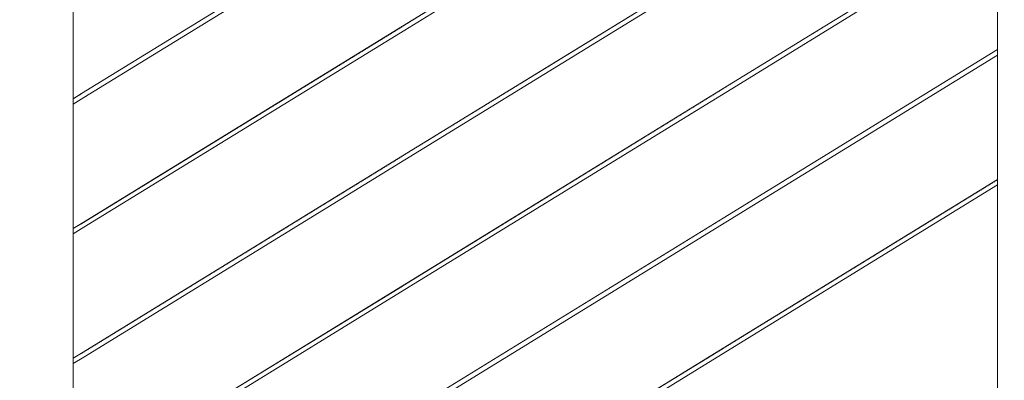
# Model space of a CAD drawing. Header units: millimetres. Extents: x -101298 to -58298, y 45839 to 66839.
# Tile 37 of 124: x -83822 to -82963, y 53054 to 53369. Entities that reach past the tile are written whole.
import ezdxf

# ---------------------------------------------------------------- set-up
doc = ezdxf.new("R2010")
doc.units = ezdxf.units.MM
doc.header["$MEASUREMENT"] = 0
doc.linetypes.add('Wipeout_Contour', pattern=[1000, 0, -1000])
doc.layers.add('Nowe_Konstrukcja - Schody', color=7, linetype='Continuous')
doc.layers.add('Nowe_Konstrukcja - Ściany zew', color=7, linetype='Continuous')
doc.layers.add('Nowe_Konstrukcja - Schody_Nr_pióra__101', color=250, linetype='Continuous', lineweight=13, true_color=0x333333)

msp = doc.modelspace()

# ---------------------------------------------------------------- wipeouts: each hides what was drawn before it
at = {"color": 254, "linetype": 'Wipeout_Contour', "lineweight": 0, "ltscale": 1975703.180675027}
msp.add_wipeout([(-83825.6, 52697.84), (-84071.17, 52546.79), (-83936.31, 52463.84), (-83737.26, 52463.84), (-83737.26, 52576.07), (-83767.26, 52576.07), (-83767.26, 52636.07), (-83457.26, 52636.07), (-83457.26, 52748.29), (-83487.26, 52748.29), (-83487.26, 52808.29), (-83177.26, 52808.29), (-83177.26, 52920.51), (-83207.26, 52920.51), (-83207.26, 52980.51), (-82968.93, 52980.51), (-82968.93, 53224.76), (-83775.6, 52728.59), (-83775.6, 52463.84), (-83825.6, 52463.84)], dxfattribs=at).dxf.layer = 'Nowe_Konstrukcja - Ściany zew'

# ---------------------------------------------------------------- next in the draw order: wipeouts: each hides what was drawn before it
at = {"color": 254, "linetype": 'Wipeout_Contour', "lineweight": 0, "ltscale": 395249.836434}
msp.add_wipeout([(-83775.6, 52733.29), (-82968.93, 53229.45), (-82968.93, 53338.09), (-83775.6, 52841.93)], dxfattribs=at).dxf.layer = 'Nowe_Konstrukcja - Ściany zew'

# ---------------------------------------------------------------- next in the draw order: wipeouts: each hides what was drawn before it
at = {"color": 254, "linetype": 'Wipeout_Contour', "lineweight": 0, "ltscale": 494803.499373}
msp.add_wipeout([(-82983.06, 53669.4), (-83775.6, 53181.93), (-83775.6, 53073.29), (-82968.93, 53569.45), (-82968.93, 53669.4)], dxfattribs=at).dxf.layer = 'Nowe_Konstrukcja - Ściany zew'

# ---------------------------------------------------------------- next in the draw order: wipeouts: each hides what was drawn before it
at = {"color": 254, "linetype": 'Wipeout_Contour', "lineweight": 0, "ltscale": 495280.425025}
msp.add_wipeout([(-83775.6, 53295.26), (-83775.6, 53186.62), (-83208.31, 53535.55), (-82990.69, 53669.4), (-83167.32, 53669.4)], dxfattribs=at).dxf.layer = 'Nowe_Konstrukcja - Ściany zew'

# ---------------------------------------------------------------- next in the draw order: wipeouts: each hides what was drawn before it
at = {"color": 254, "linetype": 'Wipeout_Contour', "lineweight": 0, "ltscale": 395493.34291}
msp.add_wipeout([(-83775.6, 52846.62), (-82968.93, 53342.79), (-82968.93, 53451.42), (-83775.6, 52955.26)], dxfattribs=at).dxf.layer = 'Nowe_Konstrukcja - Ściany zew'

# ---------------------------------------------------------------- next in the draw order: wipeouts: each hides what was drawn before it
at = {"color": 254, "linetype": 'Wipeout_Contour', "lineweight": 0, "ltscale": 396768.608092}
msp.add_wipeout([(-83775.6, 53408.59), (-83775.6, 53299.96), (-83174.95, 53669.4), (-83351.57, 53669.4)], dxfattribs=at).dxf.layer = 'Nowe_Konstrukcja - Ściany zew'

# ---------------------------------------------------------------- next in the draw order: wipeouts: each hides what was drawn before it
at = {"color": 254, "linetype": 'Wipeout_Contour', "lineweight": 0, "ltscale": 494615.452512}
msp.add_wipeout([(-83206.21, 53418.81), (-83775.6, 53068.59), (-83775.6, 52959.96), (-82968.93, 53456.12), (-82968.93, 53564.76)], dxfattribs=at).dxf.layer = 'Nowe_Konstrukcja - Ściany zew'

# ---------------------------------------------------------------- next in the draw order: wipeouts: each hides what was drawn before it
at = {"color": 254, "linetype": 'Wipeout_Contour', "lineweight": 0, "ltscale": 394636.074214}
msp.add_wipeout([(-82968.93, 52980.51), (-82918.93, 52980.51), (-82918.93, 53846.26), (-82968.93, 53875.48)], dxfattribs=at).dxf.layer = 'Nowe_Konstrukcja - Schody'
at = {"color": 254, "linetype": 'Wipeout_Contour', "lineweight": 0, "ltscale": 396598.468357}
msp.add_wipeout([(-83825.6, 52463.84), (-83775.6, 52463.84), (-83775.6, 53515.56), (-83825.6, 53515.56)], dxfattribs=at).dxf.layer = 'Nowe_Konstrukcja - Schody'
at = {"color": 254, "linetype": 'Wipeout_Contour', "lineweight": 0, "ltscale": 395076.095767}
msp.add_wipeout([(-83488, 52909.49), (-83487.26, 52908.29), (-83207.26, 53080.51), (-83208, 53081.72)], dxfattribs=at).dxf.layer = 'Nowe_Konstrukcja - Schody'

# ---------------------------------------------------------------- next in the draw order: wipeouts: each hides what was drawn before it
at = {"color": 254, "linetype": 'Wipeout_Contour', "lineweight": 0, "ltscale": 395071.009517}
msp.add_wipeout([(-83487.26, 52908.29), (-83486.52, 52907.09), (-83206.52, 53079.31), (-83207.26, 53080.51)], dxfattribs=at).dxf.layer = 'Nowe_Konstrukcja - Schody'

# ---------------------------------------------------------------- next in the draw order: wipeouts: each hides what was drawn before it
at = {"color": 254, "linetype": 'Wipeout_Contour', "lineweight": 0, "ltscale": 395067.412991}
msp.add_wipeout([(-83486.52, 52907.09), (-83486.21, 52906.59), (-83206.21, 53078.81), (-83206.52, 53079.31)], dxfattribs=at).dxf.layer = 'Nowe_Konstrukcja - Schody'

# ---------------------------------------------------------------- next in the draw order: wipeouts: each hides what was drawn before it
at = {"color": 254, "linetype": 'Wipeout_Contour', "lineweight": 0, "ltscale": 395079.692286}
msp.add_wipeout([(-83488.31, 52909.99), (-83488, 52909.49), (-83208, 53081.72), (-83208.31, 53082.22)], dxfattribs=at).dxf.layer = 'Nowe_Konstrukcja - Schody'

# ---------------------------------------------------------------- next in the draw order: wipeouts: each hides what was drawn before it
at = {"color": 254, "linetype": 'Wipeout_Contour', "lineweight": 0, "ltscale": 394544.434984}
msp.add_wipeout([(-83208, 53081.72), (-83207.26, 53080.51), (-82968.93, 53227.11), (-82968.93, 53228.77)], dxfattribs=at).dxf.layer = 'Nowe_Konstrukcja - Schody'

# ---------------------------------------------------------------- next in the draw order: wipeouts: each hides what was drawn before it
at = {"color": 254, "linetype": 'Wipeout_Contour', "lineweight": 0, "ltscale": 394540.096971}
msp.add_wipeout([(-83207.26, 53080.51), (-83206.52, 53079.31), (-82968.93, 53225.45), (-82968.93, 53227.11)], dxfattribs=at).dxf.layer = 'Nowe_Konstrukcja - Schody'

# ---------------------------------------------------------------- next in the draw order: wipeouts: each hides what was drawn before it
at = {"color": 254, "linetype": 'Wipeout_Contour', "lineweight": 0, "ltscale": 394537.028974}
msp.add_wipeout([(-83206.52, 53079.31), (-83206.21, 53078.81), (-82968.93, 53224.76), (-82968.93, 53225.45)], dxfattribs=at).dxf.layer = 'Nowe_Konstrukcja - Schody'

# ---------------------------------------------------------------- next in the draw order: wipeouts: each hides what was drawn before it
at = {"color": 254, "linetype": 'Wipeout_Contour', "lineweight": 0, "ltscale": 394547.501866}
msp.add_wipeout([(-83208.31, 53082.22), (-83208, 53081.72), (-82968.93, 53228.77), (-82968.93, 53229.45)], dxfattribs=at).dxf.layer = 'Nowe_Konstrukcja - Schody'

# ---------------------------------------------------------------- next in the draw order: wipeouts: each hides what was drawn before it
at = {"color": 254, "linetype": 'Wipeout_Contour', "lineweight": 0, "ltscale": 395319.519501}
msp.add_wipeout([(-83488, 53022.83), (-83487.26, 53021.62), (-83207.26, 53193.85), (-83208, 53195.05)], dxfattribs=at).dxf.layer = 'Nowe_Konstrukcja - Schody'

# ---------------------------------------------------------------- next in the draw order: wipeouts: each hides what was drawn before it
at = {"color": 254, "linetype": 'Wipeout_Contour', "lineweight": 0, "ltscale": 395314.430857}
msp.add_wipeout([(-83487.26, 53021.62), (-83486.52, 53020.42), (-83206.52, 53192.64), (-83207.26, 53193.85)], dxfattribs=at).dxf.layer = 'Nowe_Konstrukcja - Schody'

# ---------------------------------------------------------------- next in the draw order: wipeouts: each hides what was drawn before it
at = {"color": 254, "linetype": 'Wipeout_Contour', "lineweight": 0, "ltscale": 395310.832638}
msp.add_wipeout([(-83486.52, 53020.42), (-83486.21, 53019.92), (-83206.21, 53192.14), (-83206.52, 53192.64)], dxfattribs=at).dxf.layer = 'Nowe_Konstrukcja - Schody'

# ---------------------------------------------------------------- next in the draw order: wipeouts: each hides what was drawn before it
at = {"color": 254, "linetype": 'Wipeout_Contour', "lineweight": 0, "ltscale": 395323.117712}
msp.add_wipeout([(-83488.31, 53023.33), (-83488, 53022.83), (-83208, 53195.05), (-83208.31, 53195.55)], dxfattribs=at).dxf.layer = 'Nowe_Konstrukcja - Schody'

# ---------------------------------------------------------------- next in the draw order: wipeouts: each hides what was drawn before it
at = {"color": 254, "linetype": 'Wipeout_Contour', "lineweight": 0, "ltscale": 394788.91913}
msp.add_wipeout([(-83208, 53195.05), (-83207.26, 53193.85), (-82968.93, 53340.44), (-82968.93, 53342.1)], dxfattribs=at).dxf.layer = 'Nowe_Konstrukcja - Schody'
at = {"color": 254, "linetype": 'Wipeout_Contour', "lineweight": 0, "ltscale": 396138.29297}
msp.add_wipeout([(-83768, 52963.94), (-83767.26, 52962.73), (-83487.26, 53134.96), (-83488, 53136.16)], dxfattribs=at).dxf.layer = 'Nowe_Konstrukcja - Schody'

# ---------------------------------------------------------------- next in the draw order: wipeouts: each hides what was drawn before it
at = {"color": 254, "linetype": 'Wipeout_Contour', "lineweight": 0, "ltscale": 394784.577221}
msp.add_wipeout([(-83207.26, 53193.85), (-83206.52, 53192.64), (-82968.93, 53338.78), (-82968.93, 53340.44)], dxfattribs=at).dxf.layer = 'Nowe_Konstrukcja - Schody'
at = {"color": 254, "linetype": 'Wipeout_Contour', "lineweight": 0, "ltscale": 396133.209322}
msp.add_wipeout([(-83767.26, 52962.73), (-83766.52, 52961.53), (-83486.52, 53133.75), (-83487.26, 53134.96)], dxfattribs=at).dxf.layer = 'Nowe_Konstrukcja - Schody'

# ---------------------------------------------------------------- next in the draw order: wipeouts: each hides what was drawn before it
at = {"color": 254, "linetype": 'Wipeout_Contour', "lineweight": 0, "ltscale": 394781.506473}
msp.add_wipeout([(-83206.52, 53192.64), (-83206.21, 53192.14), (-82968.93, 53338.09), (-82968.93, 53338.78)], dxfattribs=at).dxf.layer = 'Nowe_Konstrukcja - Schody'
at = {"color": 254, "linetype": 'Wipeout_Contour', "lineweight": 0, "ltscale": 396129.614637}
msp.add_wipeout([(-83766.52, 52961.53), (-83766.21, 52961.03), (-83486.21, 53133.25), (-83486.52, 53133.75)], dxfattribs=at).dxf.layer = 'Nowe_Konstrukcja - Schody'

# ---------------------------------------------------------------- next in the draw order: wipeouts: each hides what was drawn before it
at = {"color": 254, "linetype": 'Wipeout_Contour', "lineweight": 0, "ltscale": 394791.988768}
msp.add_wipeout([(-83208.31, 53195.55), (-83208, 53195.05), (-82968.93, 53342.1), (-82968.93, 53342.79)], dxfattribs=at).dxf.layer = 'Nowe_Konstrukcja - Schody'
at = {"color": 254, "linetype": 'Wipeout_Contour', "lineweight": 0, "ltscale": 396141.887648}
msp.add_wipeout([(-83768.31, 52964.44), (-83768, 52963.94), (-83488, 53136.16), (-83488.31, 53136.66)], dxfattribs=at).dxf.layer = 'Nowe_Konstrukcja - Schody'

# ---------------------------------------------------------------- next in the draw order: wipeouts: each hides what was drawn before it
at = {"color": 254, "linetype": 'Wipeout_Contour', "lineweight": 0, "ltscale": 395563.312975}
msp.add_wipeout([(-83488, 53136.16), (-83487.26, 53134.96), (-83207.26, 53307.18), (-83208, 53308.38)], dxfattribs=at).dxf.layer = 'Nowe_Konstrukcja - Schody'
at = {"color": 254, "linetype": 'Wipeout_Contour', "lineweight": 0, "ltscale": 396677.289325}
msp.add_wipeout([(-83775.6, 53072.6), (-83775.6, 53070.94), (-83767.26, 53076.07), (-83768, 53077.27)], dxfattribs=at).dxf.layer = 'Nowe_Konstrukcja - Schody'

# ---------------------------------------------------------------- next in the draw order: wipeouts: each hides what was drawn before it
at = {"color": 254, "linetype": 'Wipeout_Contour', "lineweight": 0, "ltscale": 395558.221945}
msp.add_wipeout([(-83487.26, 53134.96), (-83486.52, 53133.75), (-83206.52, 53305.97), (-83207.26, 53307.18)], dxfattribs=at).dxf.layer = 'Nowe_Konstrukcja - Schody'
at = {"color": 254, "linetype": 'Wipeout_Contour', "lineweight": 0, "ltscale": 396672.97465}
msp.add_wipeout([(-83775.6, 53070.94), (-83775.6, 53069.28), (-83766.52, 53074.86), (-83767.26, 53076.07)], dxfattribs=at).dxf.layer = 'Nowe_Konstrukcja - Schody'

# ---------------------------------------------------------------- next in the draw order: wipeouts: each hides what was drawn before it
at = {"color": 254, "linetype": 'Wipeout_Contour', "lineweight": 0, "ltscale": 395554.622039}
msp.add_wipeout([(-83486.52, 53133.75), (-83486.21, 53133.25), (-83206.21, 53305.48), (-83206.52, 53305.97)], dxfattribs=at).dxf.layer = 'Nowe_Konstrukcja - Schody'
at = {"color": 254, "linetype": 'Wipeout_Contour', "lineweight": 0, "ltscale": 396669.942722}
msp.add_wipeout([(-83775.6, 53069.28), (-83775.6, 53068.59), (-83766.21, 53074.36), (-83766.52, 53074.86)], dxfattribs=at).dxf.layer = 'Nowe_Konstrukcja - Schody'

# ---------------------------------------------------------------- next in the draw order: wipeouts: each hides what was drawn before it
at = {"color": 254, "linetype": 'Wipeout_Contour', "lineweight": 0, "ltscale": 395566.912872}
msp.add_wipeout([(-83488.31, 53136.66), (-83488, 53136.16), (-83208, 53308.38), (-83208.31, 53308.88)], dxfattribs=at).dxf.layer = 'Nowe_Konstrukcja - Schody'
at = {"color": 254, "linetype": 'Wipeout_Contour', "lineweight": 0, "ltscale": 396680.364732}
msp.add_wipeout([(-83775.6, 53073.29), (-83775.6, 53072.6), (-83768, 53077.27), (-83768.31, 53077.77)], dxfattribs=at).dxf.layer = 'Nowe_Konstrukcja - Schody'

# ---------------------------------------------------------------- next in the draw order: linework, layer by layer
at = {"layer": 'Nowe_Konstrukcja - Schody_Nr_pióra__101', "color": 250, "linetype": 'Continuous', "lineweight": 13, "true_color": 0x333333}
for p, q in [((-83208.31, 53082.22), (-82968.93, 53229.45)), ((-83206.21, 53078.81), (-82968.93, 53224.76))]:
    msp.add_line(p, q, dxfattribs=at)

# ---------------------------------------------------------------- next in the draw order: wipeouts: each hides what was drawn before it
at = {"color": 254, "linetype": 'Wipeout_Contour', "lineweight": 0, "ltscale": 395033.772193}
msp.add_wipeout([(-83208, 53308.38), (-83207.26, 53307.18), (-82968.93, 53453.77), (-82968.93, 53455.43)], dxfattribs=at).dxf.layer = 'Nowe_Konstrukcja - Schody'
at = {"color": 254, "linetype": 'Wipeout_Contour', "lineweight": 0, "ltscale": 396381.313461}
msp.add_wipeout([(-83768, 53077.27), (-83767.26, 53076.07), (-83487.26, 53248.29), (-83488, 53249.49)], dxfattribs=at).dxf.layer = 'Nowe_Konstrukcja - Schody'

# ---------------------------------------------------------------- next in the draw order: wipeouts: each hides what was drawn before it
at = {"color": 254, "linetype": 'Wipeout_Contour', "lineweight": 0, "ltscale": 395029.426416}
msp.add_wipeout([(-83207.26, 53307.18), (-83206.52, 53305.97), (-82968.93, 53452.11), (-82968.93, 53453.77)], dxfattribs=at).dxf.layer = 'Nowe_Konstrukcja - Schody'
at = {"color": 254, "linetype": 'Wipeout_Contour', "lineweight": 0, "ltscale": 396376.22742}
msp.add_wipeout([(-83767.26, 53076.07), (-83766.52, 53074.86), (-83486.52, 53247.09), (-83487.26, 53248.29)], dxfattribs=at).dxf.layer = 'Nowe_Konstrukcja - Schody'

# ---------------------------------------------------------------- next in the draw order: wipeouts: each hides what was drawn before it
at = {"color": 254, "linetype": 'Wipeout_Contour', "lineweight": 0, "ltscale": 395026.352913}
msp.add_wipeout([(-83206.52, 53305.97), (-83206.21, 53305.48), (-82968.93, 53451.42), (-82968.93, 53452.11)], dxfattribs=at).dxf.layer = 'Nowe_Konstrukcja - Schody'
at = {"color": 254, "linetype": 'Wipeout_Contour', "lineweight": 0, "ltscale": 396372.631042}
msp.add_wipeout([(-83766.52, 53074.86), (-83766.21, 53074.36), (-83486.21, 53246.59), (-83486.52, 53247.09)], dxfattribs=at).dxf.layer = 'Nowe_Konstrukcja - Schody'

# ---------------------------------------------------------------- next in the draw order: wipeouts: each hides what was drawn before it
at = {"color": 254, "linetype": 'Wipeout_Contour', "lineweight": 0, "ltscale": 395036.844582}
msp.add_wipeout([(-83208.31, 53308.88), (-83208, 53308.38), (-82968.93, 53455.43), (-82968.93, 53456.12)], dxfattribs=at).dxf.layer = 'Nowe_Konstrukcja - Schody'
at = {"color": 254, "linetype": 'Wipeout_Contour', "lineweight": 0, "ltscale": 396384.909832}
msp.add_wipeout([(-83768.31, 53077.77), (-83768, 53077.27), (-83488, 53249.49), (-83488.31, 53249.99)], dxfattribs=at).dxf.layer = 'Nowe_Konstrukcja - Schody'

# ---------------------------------------------------------------- next in the draw order: linework, layer by layer
at = {"layer": 'Nowe_Konstrukcja - Schody_Nr_pióra__101', "color": 250, "linetype": 'Continuous', "lineweight": 13, "true_color": 0x333333}
for p, q in [((-82968.93, 52980.51), (-82968.93, 53875.48)), ((-83768.31, 52964.44), (-83488.31, 53136.66)), ((-83766.21, 52961.03), (-83486.21, 53133.25)), ((-83775.6, 53073.29), (-83768.31, 53077.77)), ((-83488.31, 52909.99), (-83208.31, 53082.22)), ((-83486.21, 52906.59), (-83206.21, 53078.81)), ((-83775.6, 53068.59), (-83766.21, 53074.36))]:
    msp.add_line(p, q, dxfattribs=at)

# ---------------------------------------------------------------- next in the draw order: wipeouts: each hides what was drawn before it
at = {"color": 254, "linetype": 'Wipeout_Contour', "lineweight": 0, "ltscale": 395807.475505}
msp.add_wipeout([(-83488, 53249.49), (-83487.26, 53248.29), (-83207.26, 53420.51), (-83208, 53421.72)], dxfattribs=at).dxf.layer = 'Nowe_Konstrukcja - Schody'
at = {"color": 254, "linetype": 'Wipeout_Contour', "lineweight": 0, "ltscale": 396920.09264}
msp.add_wipeout([(-83775.6, 53185.94), (-83775.6, 53184.28), (-83767.26, 53189.4), (-83768, 53190.61)], dxfattribs=at).dxf.layer = 'Nowe_Konstrukcja - Schody'

# ---------------------------------------------------------------- next in the draw order: wipeouts: each hides what was drawn before it
at = {"color": 254, "linetype": 'Wipeout_Contour', "lineweight": 0, "ltscale": 395802.382097}
msp.add_wipeout([(-83487.26, 53248.29), (-83486.52, 53247.09), (-83206.52, 53419.31), (-83207.26, 53420.51)], dxfattribs=at).dxf.layer = 'Nowe_Konstrukcja - Schody'
at = {"color": 254, "linetype": 'Wipeout_Contour', "lineweight": 0, "ltscale": 396915.774055}
msp.add_wipeout([(-83775.6, 53184.28), (-83775.6, 53182.62), (-83766.52, 53188.2), (-83767.26, 53189.4)], dxfattribs=at).dxf.layer = 'Nowe_Konstrukcja - Schody'

# ---------------------------------------------------------------- next in the draw order: wipeouts: each hides what was drawn before it
at = {"color": 254, "linetype": 'Wipeout_Contour', "lineweight": 0, "ltscale": 395798.78051}
msp.add_wipeout([(-83486.52, 53247.09), (-83486.21, 53246.59), (-83206.21, 53418.81), (-83206.52, 53419.31)], dxfattribs=at).dxf.layer = 'Nowe_Konstrukcja - Schody'
at = {"color": 254, "linetype": 'Wipeout_Contour', "lineweight": 0, "ltscale": 396912.739312}
msp.add_wipeout([(-83775.6, 53182.62), (-83775.6, 53181.93), (-83766.21, 53187.7), (-83766.52, 53188.2)], dxfattribs=at).dxf.layer = 'Nowe_Konstrukcja - Schody'

# ---------------------------------------------------------------- next in the draw order: wipeouts: each hides what was drawn before it
at = {"color": 254, "linetype": 'Wipeout_Contour', "lineweight": 0, "ltscale": 395811.077085}
msp.add_wipeout([(-83488.31, 53249.99), (-83488, 53249.49), (-83208, 53421.72), (-83208.31, 53422.22)], dxfattribs=at).dxf.layer = 'Nowe_Konstrukcja - Schody'
at = {"color": 254, "linetype": 'Wipeout_Contour', "lineweight": 0, "ltscale": 396923.170769}
msp.add_wipeout([(-83775.6, 53186.62), (-83775.6, 53185.94), (-83768, 53190.61), (-83768.31, 53191.1)], dxfattribs=at).dxf.layer = 'Nowe_Konstrukcja - Schody'

# ---------------------------------------------------------------- next in the draw order: linework, layer by layer
at = {"layer": 'Nowe_Konstrukcja - Schody_Nr_pióra__101', "color": 250, "linetype": 'Continuous', "lineweight": 13, "true_color": 0x333333}
for p, q in [((-83208.31, 53195.55), (-82968.93, 53342.79)), ((-83206.21, 53192.14), (-82968.93, 53338.09))]:
    msp.add_line(p, q, dxfattribs=at)

# ---------------------------------------------------------------- next in the draw order: wipeouts: each hides what was drawn before it
at = {"color": 254, "linetype": 'Wipeout_Contour', "lineweight": 0, "ltscale": 396624.703198}
msp.add_wipeout([(-83768, 53190.61), (-83767.26, 53189.4), (-83487.26, 53361.62), (-83488, 53362.83)], dxfattribs=at).dxf.layer = 'Nowe_Konstrukcja - Schody'

# ---------------------------------------------------------------- next in the draw order: wipeouts: each hides what was drawn before it
at = {"color": 254, "linetype": 'Wipeout_Contour', "lineweight": 0, "ltscale": 396619.61477}
msp.add_wipeout([(-83767.26, 53189.4), (-83766.52, 53188.2), (-83486.52, 53360.42), (-83487.26, 53361.62)], dxfattribs=at).dxf.layer = 'Nowe_Konstrukcja - Schody'

# ---------------------------------------------------------------- next in the draw order: wipeouts: each hides what was drawn before it
at = {"color": 254, "linetype": 'Wipeout_Contour', "lineweight": 0, "ltscale": 396616.016705}
msp.add_wipeout([(-83766.52, 53188.2), (-83766.21, 53187.7), (-83486.21, 53359.92), (-83486.52, 53360.42)], dxfattribs=at).dxf.layer = 'Nowe_Konstrukcja - Schody'

# ---------------------------------------------------------------- next in the draw order: wipeouts: each hides what was drawn before it
at = {"color": 254, "linetype": 'Wipeout_Contour', "lineweight": 0, "ltscale": 396628.301256}
msp.add_wipeout([(-83768.31, 53191.1), (-83768, 53190.61), (-83488, 53362.83), (-83488.31, 53363.33)], dxfattribs=at).dxf.layer = 'Nowe_Konstrukcja - Schody'

# ---------------------------------------------------------------- next in the draw order: linework, layer by layer
at = {"layer": 'Nowe_Konstrukcja - Schody_Nr_pióra__101', "color": 250, "linetype": 'Continuous', "lineweight": 13, "true_color": 0x333333}
for p, q in [((-83768.31, 53077.77), (-83488.31, 53249.99)), ((-83766.21, 53074.36), (-83486.21, 53246.59)), ((-83775.6, 53186.62), (-83768.31, 53191.1)), ((-83488.31, 53023.33), (-83208.31, 53195.55)), ((-83486.21, 53019.92), (-83206.21, 53192.14)), ((-83775.6, 53181.93), (-83766.21, 53187.7))]:
    msp.add_line(p, q, dxfattribs=at)

# ---------------------------------------------------------------- next in the draw order: wipeouts: each hides what was drawn before it
at = {"color": 254, "linetype": 'Wipeout_Contour', "lineweight": 0, "ltscale": 396052.00641}
msp.add_wipeout([(-83488, 53362.83), (-83487.26, 53361.62), (-83207.26, 53533.85), (-83208, 53535.05)], dxfattribs=at).dxf.layer = 'Nowe_Konstrukcja - Schody'
at = {"color": 254, "linetype": 'Wipeout_Contour', "lineweight": 0, "ltscale": 397163.265001}
msp.add_wipeout([(-83775.6, 53299.27), (-83775.6, 53297.61), (-83767.26, 53302.73), (-83768, 53303.94)], dxfattribs=at).dxf.layer = 'Nowe_Konstrukcja - Schody'

# ---------------------------------------------------------------- next in the draw order: wipeouts: each hides what was drawn before it
at = {"color": 254, "linetype": 'Wipeout_Contour', "lineweight": 0, "ltscale": 396046.910632}
msp.add_wipeout([(-83487.26, 53361.62), (-83486.52, 53360.42), (-83206.52, 53532.64), (-83207.26, 53533.85)], dxfattribs=at).dxf.layer = 'Nowe_Konstrukcja - Schody'
at = {"color": 254, "linetype": 'Wipeout_Contour', "lineweight": 0, "ltscale": 397158.942513}
msp.add_wipeout([(-83775.6, 53297.61), (-83775.6, 53295.95), (-83766.52, 53301.53), (-83767.26, 53302.73)], dxfattribs=at).dxf.layer = 'Nowe_Konstrukcja - Schody'

# ---------------------------------------------------------------- next in the draw order: wipeouts: each hides what was drawn before it
at = {"color": 254, "linetype": 'Wipeout_Contour', "lineweight": 0, "ltscale": 396043.307368}
msp.add_wipeout([(-83486.52, 53360.42), (-83486.21, 53359.92), (-83206.21, 53532.14), (-83206.52, 53532.64)], dxfattribs=at).dxf.layer = 'Nowe_Konstrukcja - Schody'
at = {"color": 254, "linetype": 'Wipeout_Contour', "lineweight": 0, "ltscale": 397155.904962}
msp.add_wipeout([(-83775.6, 53295.95), (-83775.6, 53295.26), (-83766.21, 53301.03), (-83766.52, 53301.53)], dxfattribs=at).dxf.layer = 'Nowe_Konstrukcja - Schody'

# ---------------------------------------------------------------- next in the draw order: wipeouts: each hides what was drawn before it
at = {"color": 254, "linetype": 'Wipeout_Contour', "lineweight": 0, "ltscale": 396055.609666}
msp.add_wipeout([(-83488.31, 53363.33), (-83488, 53362.83), (-83208, 53535.05), (-83208.31, 53535.55)], dxfattribs=at).dxf.layer = 'Nowe_Konstrukcja - Schody'
at = {"color": 254, "linetype": 'Wipeout_Contour', "lineweight": 0, "ltscale": 397166.345812}
msp.add_wipeout([(-83775.6, 53299.96), (-83775.6, 53299.27), (-83768, 53303.94), (-83768.31, 53304.44)], dxfattribs=at).dxf.layer = 'Nowe_Konstrukcja - Schody'

# ---------------------------------------------------------------- next in the draw order: linework, layer by layer
at = {"layer": 'Nowe_Konstrukcja - Schody_Nr_pióra__101', "color": 250, "linetype": 'Continuous', "lineweight": 13, "true_color": 0x333333}
for p, q in [((-83775.6, 52463.84), (-83775.6, 53515.56)), ((-83208.31, 53308.88), (-82968.93, 53456.12)), ((-83206.21, 53305.48), (-82968.93, 53451.42))]:
    msp.add_line(p, q, dxfattribs=at)

# ---------------------------------------------------------------- next in the draw order: wipeouts: each hides what was drawn before it
at = {"color": 254, "linetype": 'Wipeout_Contour', "lineweight": 0, "ltscale": 396868.4615}
msp.add_wipeout([(-83768, 53303.94), (-83767.26, 53302.73), (-83487.26, 53474.96), (-83488, 53476.16)], dxfattribs=at).dxf.layer = 'Nowe_Konstrukcja - Schody'

# ---------------------------------------------------------------- next in the draw order: wipeouts: each hides what was drawn before it
at = {"color": 254, "linetype": 'Wipeout_Contour', "lineweight": 0, "ltscale": 396863.370694}
msp.add_wipeout([(-83767.26, 53302.73), (-83766.52, 53301.53), (-83486.52, 53473.75), (-83487.26, 53474.96)], dxfattribs=at).dxf.layer = 'Nowe_Konstrukcja - Schody'

# ---------------------------------------------------------------- next in the draw order: wipeouts: each hides what was drawn before it
at = {"color": 254, "linetype": 'Wipeout_Contour', "lineweight": 0, "ltscale": 396859.770947}
msp.add_wipeout([(-83766.52, 53301.53), (-83766.21, 53301.03), (-83486.21, 53473.25), (-83486.52, 53473.75)], dxfattribs=at).dxf.layer = 'Nowe_Konstrukcja - Schody'

# ---------------------------------------------------------------- next in the draw order: wipeouts: each hides what was drawn before it
at = {"color": 254, "linetype": 'Wipeout_Contour', "lineweight": 0, "ltscale": 396872.06124}
msp.add_wipeout([(-83768.31, 53304.44), (-83768, 53303.94), (-83488, 53476.16), (-83488.31, 53476.66)], dxfattribs=at).dxf.layer = 'Nowe_Konstrukcja - Schody'

# ---------------------------------------------------------------- next in the draw order: linework, layer by layer
at = {"layer": 'Nowe_Konstrukcja - Schody_Nr_pióra__101', "color": 250, "linetype": 'Continuous', "lineweight": 13, "true_color": 0x333333}
for p, q in [((-83488.31, 53363.33), (-83208.31, 53535.55)), ((-83486.21, 53359.92), (-83206.21, 53532.14)), ((-83768.31, 53304.44), (-83488.31, 53476.66)), ((-83766.21, 53301.03), (-83486.21, 53473.25)), ((-83488.31, 53249.99), (-83208.31, 53422.22)), ((-83486.21, 53246.59), (-83206.21, 53418.81)), ((-83768.31, 53191.1), (-83488.31, 53363.33)), ((-83766.21, 53187.7), (-83486.21, 53359.92)), ((-83775.6, 53299.96), (-83768.31, 53304.44)), ((-83775.6, 53295.26), (-83766.21, 53301.03)), ((-83488.31, 53136.66), (-83208.31, 53308.88)), ((-83486.21, 53133.25), (-83206.21, 53305.48))]:
    msp.add_line(p, q, dxfattribs=at)

doc.saveas('drawing.dxf')
